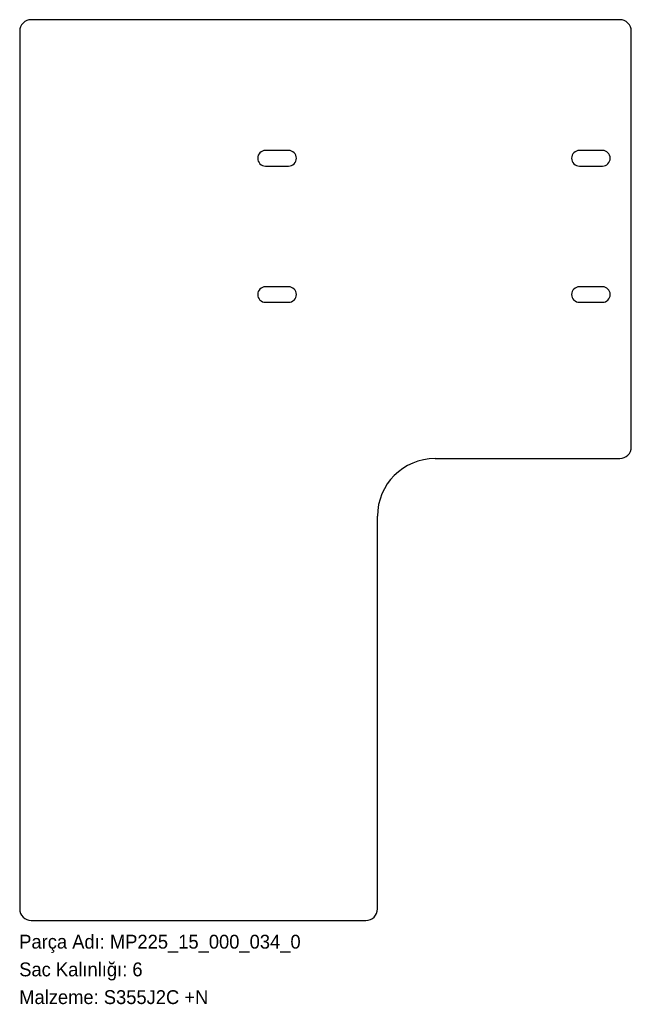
# Model space of a CAD drawing. Header units: millimetres. Extents: x 0 to 530, y -72 to 780.
import ezdxf

# ---------------------------------------------------------------- set-up
doc = ezdxf.new("R2010")
doc.units = ezdxf.units.MM
doc.linetypes.add('SLD-Katı', pattern=[0])
doc.linetypes.add('SLD-Sürekli', pattern=[0])
doc.layers.add('METIN', color=96, linetype='SLD-Katı')
doc.styles.add('SLDTEXTSTYLE0', font='ARIAL.TTF', dxfattribs={"width": 0.948, "bigfont": 'bigfont'})
doc.styles.add('SLDTEXTSTYLE1', font='ARIAL.TTF', dxfattribs={"width": 0.948})

msp = doc.modelspace()

# ---------------------------------------------------------------- linework, layer by layer
at = {"color": 7, "linetype": 'SLD-Sürekli', "lineweight": 25}
for p, q in [((520.4, 780.4), (10.4, 780.4)), ((0.4, 770.4), (0.4, 10.4)), ((530.4, 410.4), (530.4, 770.4)), ((233.4, 667.15), (213.4, 667.15)), ((505.4, 667.15), (485.4, 667.15)), ((213.4, 653.65), (233.4, 653.65)), ((485.4, 653.65), (505.4, 653.65)), ((233.4, 549.15), (213.4, 549.15)), ((505.4, 549.15), (485.4, 549.15)), ((213.4, 535.65), (233.4, 535.65)), ((485.4, 535.65), (505.4, 535.65)), ((360.4, 400.4), (520.4, 400.4)), ((310.4, 10.4), (310.4, 350.4)), ((10.4, 0.4), (300.4, 0.4))]:
    msp.add_line(p, q, dxfattribs=at)
for centre, radius, start, end in [((10.4, 770.4), 10, 90, 180), ((520.4, 770.4), 10, 0, 90), ((213.4, 660.4), 6.75, 90, 270), ((233.4, 660.4), 6.75, 270, 90), ((485.4, 660.4), 6.75, 90, 270), ((505.4, 660.4), 6.75, 270, 90), ((213.4, 542.4), 6.75, 90, 270), ((233.4, 542.4), 6.75, 270, 90), ((485.4, 542.4), 6.75, 90, 270), ((505.4, 542.4), 6.75, 270, 90), ((520.4, 410.4), 10, 270, 0), ((360.4, 350.4), 50, 90, 180), ((10.4, 10.4), 10, 180, 270), ((300.4, 10.4), 10, 270, 0)]:
    msp.add_arc(centre, radius, start, end, dxfattribs=at)

# ---------------------------------------------------------------- texts
at = {"layer": 'METIN', "char_height": 12, "attachment_point": 1}
for s, insert, style in [('Parça Adı: MP225_15_000_034_0', (0, -12.03), 'SLDTEXTSTYLE0'), ('Sac Kalınlığı: 6', (0, -36.03), 'SLDTEXTSTYLE0'), ('Malzeme: S355J2C +N', (0, -60.03), 'SLDTEXTSTYLE1')]:
    msp.add_mtext(s, dxfattribs=dict(at, insert=insert, style=style))

doc.saveas('drawing.dxf')
